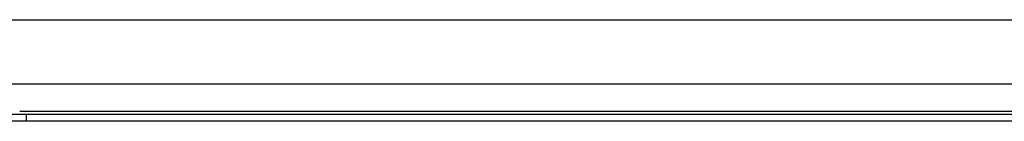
# Model space of a CAD drawing. Header units: inches. Extents: x 19 to 626, y 56 to 294.
# Tile 77 of 256: x 43.588 to 53.138, y 164.57 to 165.553. Entities that reach past the tile are written whole.
import ezdxf

# ---------------------------------------------------------------- set-up
doc = ezdxf.new("R2010")
doc.units = ezdxf.units.IN
doc.header["$MEASUREMENT"] = 0
doc.layers.add('Visible Edges(ANSI)', color=7, linetype='Continuous', lineweight=25)
doc.layers.add('Visible Tangent Edges(ANSI)', color=7, linetype='Continuous', lineweight=25)

msp = doc.modelspace()

# ---------------------------------------------------------------- linework, layer by layer
at = {"layer": 'Visible Edges(ANSI)'}
for p, q in [((19.6434, 165.5534), (83.5794, 165.5534)), ((59.907, 164.9284), (43.3159, 164.9284)), ((43.3419, 164.6384), (43.6539, 164.6384)), ((43.6539, 164.5704), (43.3419, 164.5704)), ((43.6539, 164.6384), (59.5689, 164.6384)), ((59.5689, 164.5704), (43.6539, 164.5704))]:
    msp.add_line(p, q, dxfattribs=at)
at = {"layer": 'Visible Tangent Edges(ANSI)'}
for p, q in [((43.5875, 164.6694), (59.6354, 164.6694)), ((43.6539, 164.5704), (43.6539, 164.6384))]:
    msp.add_line(p, q, dxfattribs=at)

doc.saveas('drawing.dxf')
